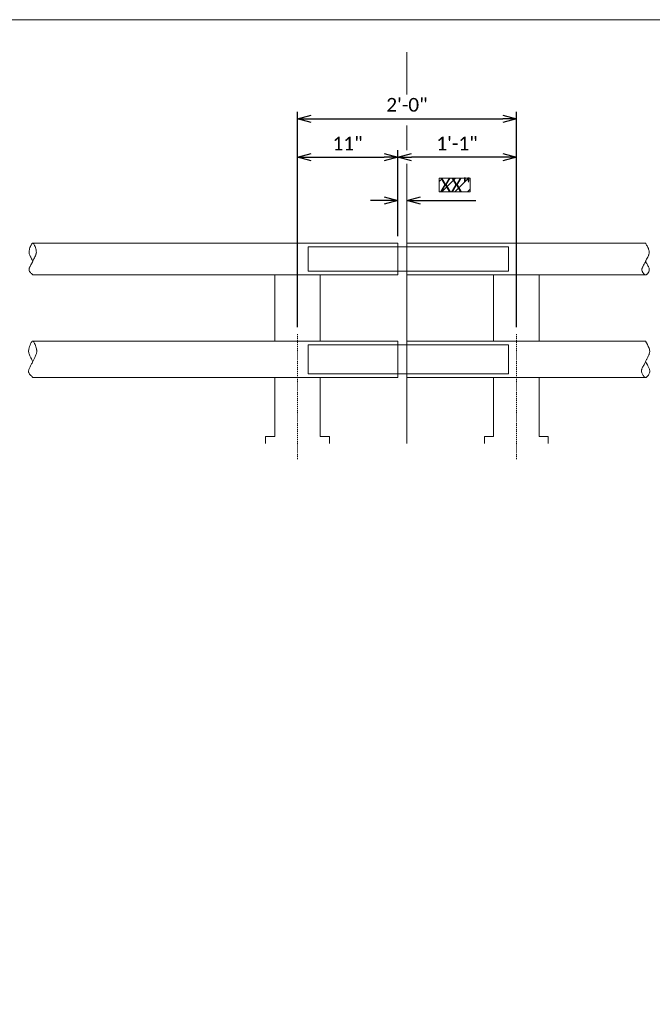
# Model space of a CAD drawing. Extents: x -62 to 873, y 137 to 393.
# Tile 7 of 11: x 47 to 117, y 281 to 389. Entities that reach past the tile are written whole.
import ezdxf
from ezdxf.enums import TextEntityAlignment as Align

# ---------------------------------------------------------------- set-up
doc = ezdxf.new("R2010")
doc.units = 0
doc.header["$MEASUREMENT"] = 0
doc.linetypes.add('Wisdot4', pattern=[0.28125, 0.125, -0.0625, 0.03125, -0.0625])
doc.layers.add('B_ANNO_DESIGN_NOTES', color=1, linetype='Continuous', lineweight=18, true_color=0xff0000)
for name, color, linetype, lineweight in [('B_ANNO_DIM', 7, 'Continuous', 18), ('B_CNTR', 1, 'Wisdot4', 18), ('B_STEEL', 92, 'Continuous', 18), ('B_STEEL_RAIL', 92, 'Continuous', 18)]:
    doc.layers.add(name, color=color, linetype=linetype, lineweight=lineweight)
doc.layers.add('B_ANNO_NOPLOT', color=47, linetype='Continuous', lineweight=18, plot=False)
doc.styles.add('Annotative', font='calibri.ttf', dxfattribs={"height": 0.0625})
doc.styles.get("Standard").update_dxf_attribs({"font": 'calibri.ttf'})
doc.dimstyles.new('Annotative', dxfattribs={"dimscale": 0, "dimtxt": 0.0625, "dimasz": 0.0625, "dimexe": 0.03125, "dimexo": 0.03125, "dimgap": 0.03125, "dimtad": 1, "dimdec": 3, "dimzin": 3, "dimdsep": 46, "dimlunit": 4, "dimtxsty": 'Standard', "dimblk": 'OPEN30', "dimcen": 0.03125, "dimaunit": 1, "dimadec": 0, "dimazin": 3, "dimtfac": 0.75, "dimtdec": 3, "dimtofl": 0, "dimtmove": 0, "dimatfit": 3, "dimldrblk": 'OPEN30', "dimfxl": 1, "dimtfill": 1, "dimfrac": 1, "dimtolj": 1, "dimtzin": 0, "dimarcsym": 0})

# ---------------------------------------------------------------- blocks, each defined once
blk = doc.blocks.new('*U124')
at = {"layer": 'B_ANNO_NOPLOT', "flags": 128}
blk.add_lwpolyline([(0, 0), (0, 252), (323.93, 252), (323.93, 238.86), (378, 238.86), (378, 40.5), (316.57, 40.5), (316.57, 0)], close=True, dxfattribs=at)
blk = doc.blocks.new('*U9')
at = {"layer": 'B_ANNO_NOPLOT', "flags": 128}
blk.add_lwpolyline([(0, 0), (0, 252), (323.93, 252), (323.93, 238.86), (378, 238.86), (378, 40.5), (316.57, 40.5), (316.57, 0)], close=True, dxfattribs=at)
blk = doc.blocks.new('_Open30')
at = {"color": 0, "linetype": 'ByBlock', "lineweight": -2}
for p, q in [((-1, 0.268), (0, 0)), ((0, 0), (-1, -0.268)), ((0, 0), (-1, 0))]:
    blk.add_line(p, q, dxfattribs=at)
blk = doc.blocks.new('*D107')
at = {"layer": 'B_ANNO_DIM', "color": 0, "lineweight": -2, "transparency": 16777216}
for p, q in [((140.12, 218.27), (140.12, 241.89)), ((164.12, 218.27), (164.12, 241.89)), ((141.62, 241.14), (162.62, 241.14))]:
    blk.add_line(p, q, dxfattribs=at)
at = {"layer": 'Defpoints', "color": 0, "transparency": 16777216}
for p in [(164.12, 241.14), (140.12, 217.52), (164.12, 217.52)]:
    blk.add_point(p, dxfattribs=at)
at = {"layer": 'B_ANNO_DIM', "color": 0, "lineweight": -2, "transparency": 16777216, "xscale": 1.5, "yscale": 1.5, "zscale": 1.5, "rotation": 180}
blk.add_blockref('_Open30', (140.12, 241.14), dxfattribs=at)
at = {"layer": 'B_ANNO_DIM', "color": 0, "lineweight": -2, "transparency": 16777216, "xscale": 1.5, "yscale": 1.5, "zscale": 1.5}
blk.add_blockref('_Open30', (164.12, 241.14), dxfattribs=at)
at = {"layer": 'B_ANNO_DIM', "color": 0, "transparency": 16777216, "insert": (152.12, 242.66), "char_height": 1.5, "attachment_point": 5, "bg_fill": 3, "box_fill_scale": 1.25, "bg_fill_color": 256, "bg_fill_true_color": 13158600, "bg_fill_transparency": 0}
blk.add_mtext('\\A1;2\'-0"', dxfattribs=at)
blk = doc.blocks.new('*D108')
at = {"layer": 'B_ANNO_DIM', "color": 0, "lineweight": -2, "transparency": 16777216}
for p, q in [((140.12, 218.27), (140.12, 237.68)), ((151.11, 228.26), (151.11, 237.68)), ((141.62, 236.93), (149.61, 236.93))]:
    blk.add_line(p, q, dxfattribs=at)
at = {"layer": 'Defpoints', "color": 0, "transparency": 16777216}
for p in [(151.11, 236.93), (151.11, 227.51), (140.12, 217.52)]:
    blk.add_point(p, dxfattribs=at)
at = {"layer": 'B_ANNO_DIM', "color": 0, "lineweight": -2, "transparency": 16777216, "xscale": 1.5, "yscale": 1.5, "zscale": 1.5, "rotation": 180}
blk.add_blockref('_Open30', (140.12, 236.93), dxfattribs=at)
at = {"layer": 'B_ANNO_DIM', "color": 0, "lineweight": -2, "transparency": 16777216, "xscale": 1.5, "yscale": 1.5, "zscale": 1.5}
blk.add_blockref('_Open30', (151.11, 236.93), dxfattribs=at)
at = {"layer": 'B_ANNO_DIM', "color": 0, "transparency": 16777216, "insert": (145.61, 238.43), "char_height": 1.5, "attachment_point": 5, "bg_fill": 3, "box_fill_scale": 1.25, "bg_fill_color": 256, "bg_fill_true_color": 13158600, "bg_fill_transparency": 0}
blk.add_mtext('\\A1;11"', dxfattribs=at)
blk = doc.blocks.new('*D104')
at = {"layer": 'B_ANNO_DIM', "color": 0, "lineweight": -2, "transparency": 16777216}
for p, q in [((151.11, 228.26), (151.11, 237.68)), ((164.12, 218.27), (164.12, 237.68)), ((162.62, 236.93), (152.61, 236.93))]:
    blk.add_line(p, q, dxfattribs=at)
at = {"layer": 'Defpoints', "color": 0, "transparency": 16777216}
for p in [(151.11, 236.93), (151.11, 227.51), (164.12, 217.52)]:
    blk.add_point(p, dxfattribs=at)
at = {"layer": 'B_ANNO_DIM', "color": 0, "lineweight": -2, "transparency": 16777216, "xscale": 1.5, "yscale": 1.5, "zscale": 1.5, "rotation": 180}
blk.add_blockref('_Open30', (151.11, 236.93), dxfattribs=at)
at = {"layer": 'B_ANNO_DIM', "color": 0, "lineweight": -2, "transparency": 16777216, "xscale": 1.5, "yscale": 1.5, "zscale": 1.5}
blk.add_blockref('_Open30', (164.12, 236.93), dxfattribs=at)
at = {"layer": 'B_ANNO_DIM', "color": 0, "transparency": 16777216, "insert": (157.61, 238.43), "char_height": 1.5, "attachment_point": 5, "bg_fill": 3, "box_fill_scale": 1.25, "bg_fill_color": 256, "bg_fill_true_color": 13158600, "bg_fill_transparency": 0}
blk.add_mtext('\\A1;1\'-1"', dxfattribs=at)
blk = doc.blocks.new('*D105')
at = {"layer": 'B_ANNO_DIM', "color": 0, "lineweight": -2, "transparency": 16777216}
for p, q in [((149.61, 232.18), (148.11, 232.18)), ((151.11, 228.26), (151.11, 232.93)), ((153.61, 232.18), (159.67, 232.18))]:
    blk.add_line(p, q, dxfattribs=at)
at = {"layer": 'Defpoints', "color": 0, "transparency": 16777216}
for p in [(152.11, 232.18), (152.11, 232.18), (151.11, 227.51)]:
    blk.add_point(p, dxfattribs=at)
at = {"layer": 'B_ANNO_DIM', "color": 0, "lineweight": -2, "transparency": 16777216, "xscale": 1.5, "yscale": 1.5, "zscale": 1.5}
blk.add_blockref('_Open30', (151.11, 232.18), dxfattribs=at)
at = {"layer": 'B_ANNO_DIM', "color": 0, "lineweight": -2, "transparency": 16777216, "xscale": 1.5, "yscale": 1.5, "zscale": 1.5, "rotation": 180}
blk.add_blockref('_Open30', (152.11, 232.18), dxfattribs=at)
blk = doc.blocks.new('*U102')
at = {"layer": 'B_CNTR'}
for p, q in [((140.1164, 203.7964, 0.8422), (140.1164, 217.5244, 0.8422)), ((164.1164, 203.7964, 0.8422), (164.1164, 217.5244, 0.8422))]:
    blk.add_line(p, q, dxfattribs=at)
at = {"layer": 'B_STEEL', "elevation": 0.8422}
for points in [[(163.2694, 224.4114), (141.2694, 224.4114), (141.2694, 227.1054), (163.2694, 227.1054)], [(163.2694, 216.3554), (141.2694, 216.3554), (141.2694, 213.1614), (163.2694, 213.1614)]]:
    blk.add_lwpolyline(points, close=True, dxfattribs=at)
at = {"layer": 'B_STEEL_RAIL'}
for p, q in [((137.6164, 216.7584, 0.8422), (137.6164, 224.0084, 0.8422)), ((142.6164, 216.7584, 0.8422), (142.6164, 224.0084, 0.8422)), ((161.6164, 216.7584, 0.8422), (161.6164, 224.0084, 0.8422)), ((166.6164, 216.7584, 0.8422), (166.6164, 224.0084, 0.8422))]:
    blk.add_line(p, q, dxfattribs=at)
at = {"layer": 'B_STEEL_RAIL', "elevation": 0.8422}
for points in [[(111.0774, 227.5084), (151.1104, 227.5084), (151.1104, 224.0084), (111.0774, 224.0084, 0.02335511), (111.0127, 224.081, 0.00926306), (110.9403, 224.1525, -0.01021759), (110.8305, 224.2596, -0.02280986), (110.7655, 224.3322, -0.07124119), (110.6952, 224.4452, -0.07635692), (110.6753, 224.5244, -0.04625527), (110.6742, 224.6065, -0.05223061), (110.6978, 224.7334, -0.03341821), (110.7453, 224.8637, -0.01360496), (110.7866, 224.9521, -0.01226162), (110.8827, 225.1308, 0.00480862), (110.9825, 225.31, 0.03175443), (111.0866, 225.531, -0.01647876), (111.1469, 225.6622, 0.01735553), (111.3708, 226.0992, 0.03146233), (111.4386, 226.2741, 0.03638156), (111.4693, 226.4052, 0.06544313), (111.4734, 226.5848, 0.02952373), (111.4478, 226.7439, 0.05349032), (111.2778, 227.248, 0.02590644), (111.2081, 227.3799, 0.03054819), (111.1627, 227.446, 0.0582819), (111.12, 227.4901, 0.0870765), (111.0907, 227.5063, 0.20010099), (111.0542, 227.5025, 0.07665667), (111.024, 227.481, 0.04822491), (110.9805, 227.4308, 0.02674142), (110.9346, 227.3596, 0.02570019), (110.865, 227.2221, 0.04718527), (110.7129, 226.7711, 0.02573699), (110.6839, 226.6089, 0.02731142), (110.6774, 226.5137, 0.04802043), (110.6892, 226.3825, 0.03576678), (110.7234, 226.2514, 0.029033), (110.7943, 226.0766, 0.01117999), (110.8595, 225.9455, 0.00133686), (110.9522, 225.7706, -0.01824258), (111.0591, 225.5521, -0.00636568), (111.0774, 225.5084)], [(178.2924, 224.0084), (152.1104, 224.0084), (152.1104, 227.5084), (178.2924, 227.5084, 0.01202298), (178.3272, 227.4273, 0.01337163), (178.4076, 227.2651, 0.00068471), (178.4936, 227.103, -0.01625167), (178.5936, 226.9003, -0.03028111), (178.655, 226.7381, -0.0482986), (178.6888, 226.576, -0.07618157), (178.6787, 226.3733, -0.04049608), (178.6322, 226.2111, -0.01376477), (178.5995, 226.13, -0.01640027), (178.5218, 225.9679, -0.0020646), (178.3935, 225.7247, 0.01562502), (178.3151, 225.5625, -0.01201135), (178.2631, 225.4409, -0.01654979), (178.2012, 225.3193, -0.00534418), (178.0625, 225.076, 0.01845222), (177.9777, 224.9139, 0.02622012), (177.9278, 224.7922, 0.03975984), (177.8962, 224.6706, 0.0881779), (177.8958, 224.4879, 0.05672536), (177.9329, 224.3773, 0.0829919), (178.1086, 224.1202, 0.06369684), (178.211, 224.0359, 0.05731908), (178.2587, 224.0139, 0.17442758), (178.3311, 224.0156, 0.0585871), (178.3792, 224.0392, 0.03729513), (178.4301, 224.077, 0.03383574), (178.4989, 224.1446, 0.06861319), (178.6447, 224.362, 0.06557568), (178.6902, 224.4947, 0.04427518), (178.6968, 224.576, 0.05287875), (178.6834, 224.6976, 0.03835103), (178.6472, 224.8192, 0.02498148), (178.5941, 224.9408, 0.01550251), (178.5069, 225.103, -0.00088424), (178.4137, 225.2651, -0.01746472), (178.328, 225.4273, -0.01600403), (178.2924, 225.5084)], [(111.0774, 216.7584), (151.1104, 216.7584), (151.1104, 212.7584), (111.0774, 212.7584, 0.02187635), (111.0089, 212.8442, 0.00958235), (110.9323, 212.9291, -0.00667881), (110.8146, 213.056, -0.01773084), (110.743, 213.1414, -0.07018875), (110.6507, 213.295, -0.08321437), (110.6249, 213.4096, -0.04327659), (110.6267, 213.5041, -0.04888479), (110.6567, 213.6491, -0.03139954), (110.7123, 213.7972, -0.01784282), (110.7854, 213.9475, -0.00575973), (110.9523, 214.2505, 0.01957792), (111.0532, 214.4513, -0.02590877), (111.1896, 214.7486, -0.00029188), (111.346, 215.0458, 0.02019291), (111.4382, 215.244, 0.02656949), (111.4905, 215.3926, 0.0386165), (111.5216, 215.5412, 0.05020929), (111.5252, 215.6924, 0.02250837), (111.5114, 215.8073, 0.0239116), (111.4705, 215.9974, 0.04777483), (111.2872, 216.4982, 0.02895115), (111.2083, 216.6395, 0.0368601), (111.1576, 216.707, 0.0761329), (111.1106, 216.7479, 0.11819772), (111.0788, 216.7584, 0.13872315), (111.0475, 216.7498, 0.07118674), (111.0129, 216.7235, 0.03862421), (110.9759, 216.6813, 0.02900678), (110.9242, 216.6038, 0.02707507), (110.8453, 216.4513, 0.05395013), (110.6564, 215.8783, 0.02922989), (110.6302, 215.7006, 0.06583185), (110.6394, 215.499, 0.03659652), (110.6771, 215.3504, 0.02976182), (110.7568, 215.1523, 0.0115163), (110.8304, 215.0037, 0.00155878), (110.9354, 214.8056, -0.01824555), (111.0567, 214.5579, -0.00640411), (111.0774, 214.5084)], [(178.2924, 212.7584), (152.1104, 212.7584), (152.1104, 216.7584), (178.2924, 216.7584, -0.04213719), (178.6735, 215.9708, -0.04098174), (178.727, 215.7855, -0.10695661), (178.7229, 215.4612, -0.03894445), (178.6659, 215.2758, -0.01293397), (178.6271, 215.1832, -0.01467704), (178.5363, 214.9979, 0.00093337), (178.3899, 214.7199, 0.02472975), (178.2841, 214.4883, -0.02048015), (178.2188, 214.3493, -0.01069884), (178.1169, 214.1639, 0.00532748), (178.0125, 213.9786, 0.02249349), (177.9211, 213.7933, 0.02984438), (177.8704, 213.6543, 0.04377708), (177.8422, 213.5153, 0.11418947), (177.8671, 213.2765, 0.04507136), (177.938, 213.115, 0.06233921), (178.11, 212.8728, 0.07053102), (178.2189, 212.782, 0.06942322), (178.2686, 212.7613, 0.15175654), (178.33, 212.7653, 0.06441059), (178.381, 212.7914, 0.02715986), (178.4169, 212.8182, 0.03725569), (178.4908, 212.8903, 0.07401258), (178.6851, 213.1928, 0.06944622), (178.7411, 213.3732, 0.06786487), (178.7401, 213.5355, 0.04346931), (178.7082, 213.6745, 0.02955391), (178.6548, 213.8134, 0.01770913), (178.5863, 213.9524, 0.00760704), (178.4828, 214.1377, -0.01218412), (178.3557, 214.3694, -0.01942779), (178.2924, 214.5084)]]:
    blk.add_lwpolyline(points, format="xyb", dxfattribs=at)
for points in [[(136.6164, 205.5314), (136.6164, 206.2814), (137.6164, 206.2814), (137.6164, 212.7584)], [(143.6164, 205.5314), (143.6164, 206.2814), (142.6164, 206.2814), (142.6164, 212.7584)], [(160.6164, 205.5314), (160.6164, 206.2814), (161.6164, 206.2814), (161.6164, 212.7584)], [(167.6164, 205.5314), (167.6164, 206.2814), (166.6164, 206.2814), (166.6164, 212.7584)]]:
    blk.add_lwpolyline(points, dxfattribs=at)
at = {"layer": 'B_ANNO_DIM'}
dim = blk.add_linear_dim(base=(164.1164, 241.1397, 0.8422), p1=(140.1164, 217.5244, 0.8422), p2=(164.1164, 217.5244, 0.8422), dimstyle='Annotative', dxfattribs=at)
dim.commit()
dim.dimension.update_dxf_attribs({"geometry": '*D107', "text_midpoint": (152.1164, 241.1397, 0.8422), "dimtype": 160})
blk.add_line((152.1164, 243.8033, 0.8422), (152.1164, 248.423, 0.8422), dxfattribs=at)
dim = blk.add_linear_dim(base=(151.1104, 236.9278, 0.8422), p1=(140.1164, 217.5244, 0.8422), p2=(151.1104, 227.5084, 0.8422), dimstyle='Annotative', dxfattribs=at)
dim.commit()
dim.dimension.update_dxf_attribs({"geometry": '*D108', "text_midpoint": (145.6134, 238.4295, 0.8422)})
dim = blk.add_linear_dim(base=(151.1104, 236.9278, 0.8422), p1=(164.1164, 217.5244, 0.8422), p2=(151.1104, 227.5084, 0.8422), dimstyle='Annotative', dxfattribs=at)
dim.commit()
dim.dimension.update_dxf_attribs({"geometry": '*D104', "text_midpoint": (157.6134, 238.4295, 0.8422)})
at = {"layer": 'B_ANNO_DESIGN_NOTES'}
h = blk.add_hatch(dxfattribs=at)
h.set_pattern_fill('ANSI31', color=256, scale=8)
h.set_pattern_definition([(45, (157.3598, 233.8858), (-0.7071, 0.7071), [])])
h.paths.add_polyline_path([(155.6511, 234.6393), (155.6511, 233.1324), (159.0685, 233.1324), (159.0685, 234.6393)])
at = {"layer": 'B_ANNO_DESIGN_NOTES', "elevation": 0.8422}
blk.add_lwpolyline([(155.6511, 234.6393), (155.6511, 233.1324), (159.0685, 233.1324), (159.0685, 234.6393)], close=True, dxfattribs=at)
at = {"layer": 'B_ANNO_DIM'}
for p, q in [((152.1164, 240.3897, 0.8422), (152.1164, 237.6778, 0.8422)), ((152.1164, 236.1778, 0.8422), (152.1164, 205.5254, 0.8422))]:
    blk.add_line(p, q, dxfattribs=at)
at = {"layer": 'B_ANNO_NOPLOT', "flags": 128}
blk.add_lwpolyline([(0, 0), (0, 252), (323.9277, 252), (323.9277, 238.8552), (378, 238.8552), (378, 40.4996), (316.5708, 40.4996), (316.5708, 0)], close=True, dxfattribs=at)
at = {"style": 'Annotative'}
blk.add_attdef('DIST', text='', height=1.5, dxfattribs=at).set_placement((157.4215, 233.8893, 0.8422), align=Align.MIDDLE_CENTER)
at = {"layer": 'B_ANNO_DIM'}
dim = blk.add_linear_dim(base=(152.1104, 232.1787, 0.8422), p1=(151.1104, 227.5084, 0.8422), p2=(152.1104, 232.1787, 0.8422), text=' ', dimstyle='Annotative', dxfattribs=at)
dim.commit()
dim.dimension.update_dxf_attribs({"geometry": '*D105', "text_midpoint": (158.9183, 232.1787, 0.8422), "dimtype": 160})

msp = doc.modelspace()

# ---------------------------------------------------------------- block references
for name in ['*U124', '*U9']:
    msp.add_blockref(name, (-62.21, 136.53, -0.84))

# ---------------------------------------------------------------- next in the draw order: block references
msp.add_blockref('*U102', (-62.21, 136.53, -0.84)).add_auto_attribs({'DIST': 'XX"'})

doc.saveas('drawing.dxf')
